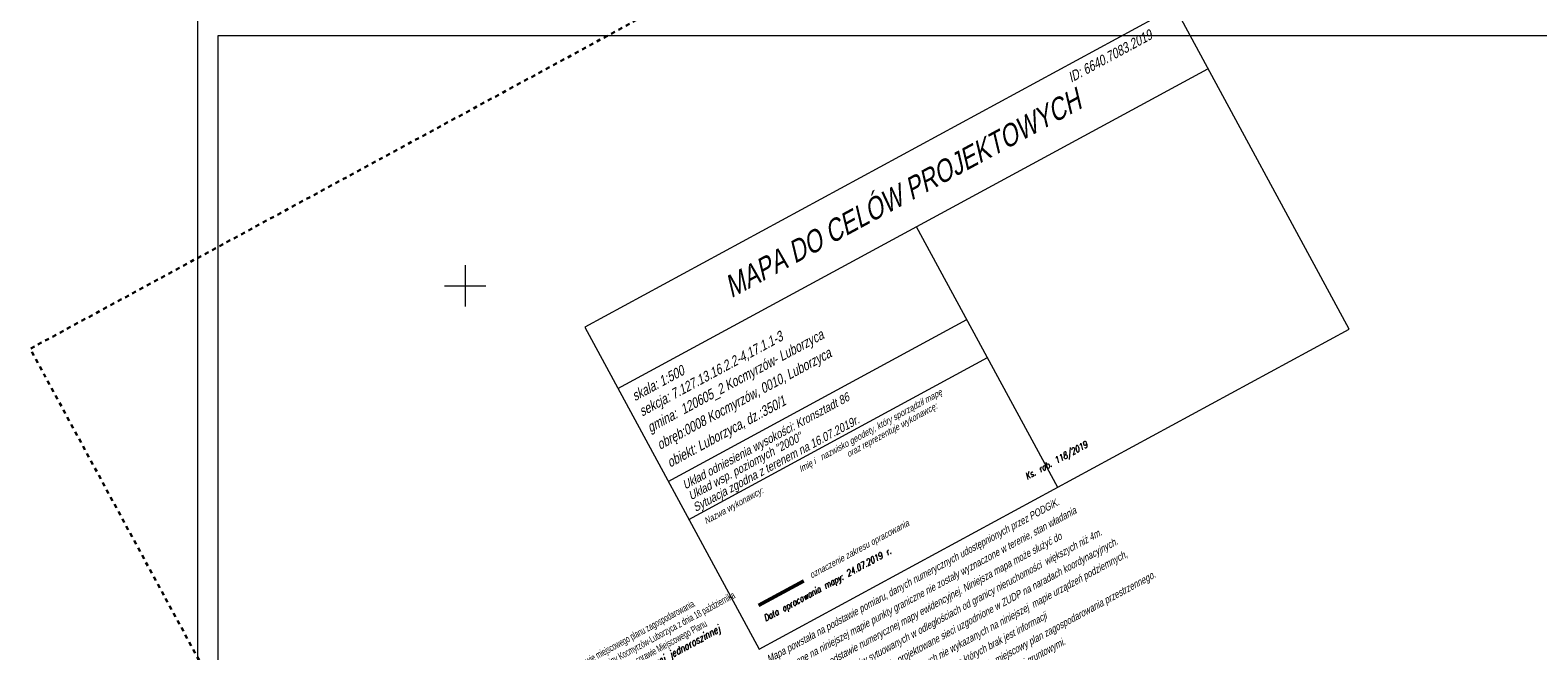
# Model space of a CAD drawing. Header units: metres. Extents: x 7437397 to 7437781, y 5556608 to 5556944.
# Tile 21 of 58: x 7437397 to 7437580, y 5556756 to 5556831. Entities that reach past the tile are written whole.
import ezdxf
from ezdxf.enums import TextEntityAlignment as Align

# ---------------------------------------------------------------- set-up
doc = ezdxf.new("R2010")
doc.units = ezdxf.units.M
doc.header["$MEASUREMENT"] = 0
doc.linetypes.add('PTRW01_01-500', pattern=[1, 0.5, -0.5])
for name, color, linetype, lineweight in [('_PROJ_WYMIARY', 7, 'Continuous', 9), ('_TABELKA', 7, 'Continuous', 15), ('Warstwa 1', 250, 'Continuous', 5), ('Warstwa 2', 250, 'Continuous', 5), ('Warstwa 3', 250, 'Continuous', 5)]:
    doc.layers.add(name, color=color, linetype=linetype, lineweight=lineweight)
doc.styles.add('DROGI', font='arial.ttf', dxfattribs={"width": 0.55, "height": 1.25})
doc.styles.get("Standard").update_dxf_attribs({"font": 'txt.shx', "width": 0.75})
doc.styles.add('Style-WORKING_1250 I 0.26180', font='WORKING_1250.shx', dxfattribs={"oblique": 15})

msp = doc.modelspace()

# ---------------------------------------------------------------- linework, layer by layer
at = {"layer": '_TABELKA', "color": 7}
for points in [[(7437781.26, 5556832.78), (7437417.54, 5556832.78), (7437417.54, 5556622.78), (7437781.26, 5556622.78)], [(7437778.76, 5556830.28), (7437420.04, 5556830.28), (7437420.04, 5556625.28), (7437778.76, 5556625.28)]]:
    msp.add_lwpolyline(points, close=True, dxfattribs=at)
at = {"layer": 'Defpoints', "color": 6, "linetype": 'Continuous', "lineweight": 0}
for p, q in [((7437535.95, 5556833.74), (7437464.47, 5556794.98)), ((7437557.1, 5556794.72), (7437535.95, 5556833.74)), ((7437468.5, 5556787.54), (7437539.98, 5556826.29)), ((7437474.59, 5556776.3), (7437510.75, 5556795.91)), ((7437464.47, 5556794.98), (7437485.62, 5556755.96)), ((7437485.62, 5556755.96), (7437557.1, 5556794.72)), ((7437477.09, 5556771.69), (7437513.25, 5556791.29))]:
    msp.add_line(p, q, dxfattribs=at)
at = {"layer": 'Defpoints', "color": 6, "linetype": 'Continuous', "lineweight": 0, "flags": 128}
msp.add_lwpolyline([(7437521.78, 5556775.57), (7437504.66, 5556807.14)], dxfattribs=at)
at = {"layer": 'Warstwa 1', "color": 207, "linetype": 'Continuous', "lineweight": 53, "true_color": 0x6e1e6e}
msp.add_line((7437485.56, 5556761.31), (7437491.01, 5556764.26), dxfattribs=at)
at = {"layer": 'Warstwa 2', "color": 5, "linetype": 'PTRW01_01-500', "lineweight": 30, "flags": 128}
msp.add_lwpolyline([(7437497.38, 5556607.75), (7437776.31, 5556758.98), (7437676.21, 5556943.59), (7437397.29, 5556792.36), (7437497.38, 5556607.75)], close=True, dxfattribs=at)
at = {"layer": 'Warstwa 3', "color": 7, "linetype": 'Continuous', "lineweight": 0}
for p, q in [((7437450, 5556802.5), (7437450, 5556797.5)), ((7437447.5, 5556800), (7437452.5, 5556800))]:
    msp.add_line(p, q, dxfattribs=at)

# ---------------------------------------------------------------- texts
at = {"layer": '_PROJ_WYMIARY', "color": 7, "insert": (7437437.07, 5556740.04), "char_height": 0.85, "width": 40.6817, "attachment_point": 1, "rotation": 28.4667, "style": 'DROGI'}
msp.add_mtext('{\\Fworking_1250|c0;Uchwa\\Fworking_1250|c238;ł\\Fworking_1250|c0;a Nr XIX/110/04 Rady Gminy Kocmyrzów-Luborzyca z dnia 19 lipca 2004 r. w sprawie miejscowego planu zagospodarowania przestrzennego so\\Fworking_1250|c238;ł\\Fworking_1250|c0;ectw Gminy Kocmyrzów \\Ftimes|c0;–\\Fworking_1250|c0; Luborzyc oraz Uchwa\\Fworking_1250|c238;ł\\Fworking_1250|c0;a Nr XXII/157/2016 Rady Gminy Kocmyrzów-Luborzyca z dnia 18 pa\\Fworking_1250|c238;ź\\Fworking_1250|c0;dziernika 2016 r. zmieniaj\\Fworking_1250|c238;ą\\Fworking_1250|c0;ca Uchwa\\Fworking_1250|c238;łę\\Fworking_1250|c0; nr XIX/110/04 Rady Gminy Kocmyrzów-Luborzyca z dnia 19 lipca 2004 r. w sprawie Miejscowego Planu Zagospodarowania Przestrzennego so\\Fworking_1250|c238;ł\\Fworking_1250|c0;ectw Gminy Kocmyrzów\\Ftimes|c0;–\\Fworking_1250|c0;Luborzyca}', dxfattribs=at)
at = {"layer": 'Defpoints', "color": 6, "linetype": 'Continuous', "lineweight": 53, "style": 'Style-WORKING_1250 I 0.26180', "oblique": 15, "width": 0.8}
msp.add_text('MAPA DO CELÓW PROJEKTOWYCH', height=2.625, rotation=28.4667, dxfattribs=at).set_placement((7437502.94, 5556811.19), align=Align.MIDDLE_CENTER)
at = {"layer": 'Defpoints', "color": 6, "linetype": 'Continuous', "lineweight": 40, "style": 'Style-WORKING_1250 I 0.26180', "oblique": 15, "width": 0.785714}
msp.add_text('skala: 1:500', height=1.225, rotation=28.4667, dxfattribs=at).set_placement((7437470.57, 5556786))
at = {"layer": 'Defpoints', "color": 6, "linetype": 'Continuous', "lineweight": 13, "style": 'Style-WORKING_1250 I 0.26180', "oblique": 15, "width": 0.8}
for s, p in [('Nazwa wykonawcy:                    Imię i   nazwisko geodety, który sporządził mapę', (7437479.19, 5556771.08)), ('oraz reprezentuje wykonawcę:', (7437496.44, 5556779.21))]:
    msp.add_text(s, height=0.7875, rotation=28.8267, dxfattribs=at).set_placement(p)
at = {"layer": 'Defpoints', "color": 6, "linetype": 'Continuous', "lineweight": 0, "oblique": 15, "width": 0.8}
msp.add_text('Data opracowania mapy: 24.07.2019 r.                            Ks. rob. 118/2019', height=0.7875, rotation=28.4667, dxfattribs=at).set_placement((7437486.37, 5556759.3))
at = {"layer": 'Defpoints', "color": 6, "linetype": 'Continuous', "lineweight": 0, "style": 'Style-WORKING_1250 I 0.26180', "oblique": 15, "width": 0.8}
msp.add_text('oznaczenie zakresu opracowania', height=0.7875, rotation=28.4667, dxfattribs=at).set_placement((7437491.95, 5556764.53))
at = {"layer": 'Defpoints', "color": 6, "linetype": 'Continuous', "lineweight": 13, "oblique": 15, "width": 0.8}
msp.add_text('- tereny zabudowy mieszkaniowej jednoroszinnej', height=0.8916, rotation=28.7172, dxfattribs=at).set_placement((7437459.02, 5556747.13), align=Align.TOP_LEFT)
at = {"layer": 'Defpoints', "color": 6, "linetype": 'Continuous', "lineweight": 30, "attachment_point": 7, "rotation": 28.4667, "line_spacing_factor": 0.6}
for s, insert, char_height in [('\\FWORKING_1250;\\Q15;\\H1x;\\W0.785714;ID: 6640.7083.2019', (7437523.42, 5556824.56), 1.225), ('\\FWORKING_1250;\\Q15;\\H1x;\\W0.833333;Sytuacja zgodna z terenem na 16.07.2019r.', (7437478.05, 5556772.31), 1.05)]:
    msp.add_mtext(s, dxfattribs=dict(at, insert=insert, char_height=char_height))
at = {"layer": 'Defpoints', "color": 6, "linetype": 'Continuous', "lineweight": 40, "char_height": 1.225, "attachment_point": 7, "rotation": 28.4667, "line_spacing_factor": 0.6}
for s, insert in [('\\FWORKING_1250;\\Q15;\\H1x;\\W0.785714;sekcja: 7.127.13.16.2.2-4,17.1.1-3', (7437471.61, 5556783.81)), ('\\FWORKING_1250;\\Q15;\\H1x;\\W0.785714;gmina:  120605_2 Kocmyrzów- Luborzyca', (7437472.6, 5556781.87)), ('\\FWORKING_1250;\\Q15;\\H1x;\\W0.785714;obręb:0008 Kocmyrzów, 0010, Luborzyca', (7437473.77, 5556779.78)), ('\\FWORKING_1250;\\Q15;\\H1x;\\W0.785714;obiekt: Luborzyca, dz.:350/1', (7437474.99, 5556777.63))]:
    msp.add_mtext(s, dxfattribs=dict(at, insert=insert))
at = {"layer": 'Defpoints', "color": 6, "linetype": 'Continuous', "lineweight": 30, "insert": (7437477.5, 5556773.72), "char_height": 1.05, "attachment_point": 7, "rotation": 28.4667, "line_spacing_factor": 0.85, "style": 'Style-WORKING_1250 I 0.26180'}
msp.add_mtext('\\H1x;\\W0.833335;Układ odniesienia wysokości: Kronsztadt 86\\PUkład wsp. poziomych "2000"\\P', dxfattribs=at)
at = {"layer": 'Defpoints', "color": 6, "linetype": 'Continuous', "lineweight": 13, "insert": (7437494.21, 5556740.71), "char_height": 0.9, "attachment_point": 7, "rotation": 28.5917, "line_spacing_factor": 1.266667, "style": 'Style-WORKING_1250 I 0.26180'}
msp.add_mtext('\\H1x;\\W0.8;Mapa powstała na podstawie pomiaru, danych numerycznych udostępnionych przez PODGiK.\\PWykazane na niniejszej mapie punkty graniczne nie zostały wyznaczone w terenie, stan władania \\Pwkreślono na podstawie numerycznej mapy ewidencyjnej. Niniejsza mapa może służyć do \\Pprojektowania budynków sytuowanych w odległościach od granicy nieruchomości  większych niż 4m. \\PW zakresie mapy nie występują projektowane sieci uzgodnione w ZUDP na naradach koordynacyjnych. \\PNie wyklucza się istnienia w terenie innych nie wykazanych na niniejszej  mapie urządzeń podziemnych, \\Pktóre nie były zgłoszonedo inwentaryzacji   lub o których brak jest informacji  \\Pw instytucjach branżowych. W zakresie mapy występuje miejscowy plan zagospodarowania przestrzennego. \\PMapa została wykonana bez ustalenia obciążeń służebnościami gruntowymi.', dxfattribs=at)

doc.saveas('drawing.dxf')
